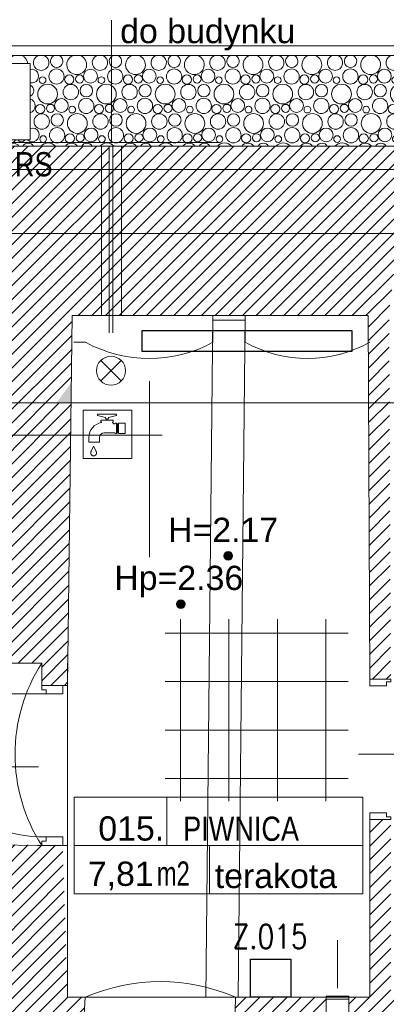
# Model space of a CAD drawing. Header units: millimetres. Extents: x -573548 to 674770, y -184010 to -47794.
# Tile 76 of 181: x 87466 to 89735, y -98193 to -92095. Entities that reach past the tile are written whole.
import ezdxf
from ezdxf.enums import TextEntityAlignment as Align

# ---------------------------------------------------------------- set-up
doc = ezdxf.new("R2010")
doc.units = ezdxf.units.MM
for name, color, linetype, lineweight in [('_PG_URZADZENIA ELEKTR', 150, 'Continuous', 35), ('A.02 RZUT PIWNICY_is$0$A-DRZWI_Nr_pióra__9', 8, 'Continuous', 9), ('A.02 RZUT PIWNICY_is$0$A-OPISY-2_Nr_pióra__2', 8, 'Continuous', 9), ('A.02 RZUT PIWNICY_is$0$A-OPISY-3_Nr_pióra__6', 8, 'Continuous', 9), ('A.02 RZUT PIWNICY_is$0$A-WYSOKOSCI_Nr_pióra__7', 8, 'Continuous', 9), ('A.02 RZUT PIWNICY_is$0$DIM MALY_Nr_pióra__8', 8, 'Continuous', 9), ('A.02 RZUT PIWNICY_is$0$DRZWI_Nr_pióra__41', 8, 'Continuous', 9), ('A.02 RZUT PIWNICY_is$0$HATCH_Nr_pióra__18', 8, 'Continuous', 9), ('A.02 RZUT PIWNICY_is$0$linia nadproza_Nr_pióra__1', 8, 'Continuous', 9), ('A.02 RZUT PIWNICY_is$0$OBRYS PARTERU#1_Nr_pióra__1', 8, 'Continuous', 9), ('A.02 RZUT PIWNICY_is$0$opaska_Nr_pióra__1', 8, 'Continuous', 9), ('A.02 RZUT PIWNICY_is$0$opisy inne_Nr_pióra__1', 8, 'Continuous', 9), ('A.02 RZUT PIWNICY_is$0$opisy inne_Nr_pióra__10', 8, 'Continuous', 9), ('A.02 RZUT PIWNICY_is$0$podciagi_Nr_pióra__1', 8, 'Continuous', 9), ('A.02 RZUT PIWNICY_is$0$POSADZKI_Nr_pióra__18', 8, 'Continuous', 9), ('A.02 RZUT PIWNICY_is$0$strop_cieniej_Nr_pióra__1', 8, 'Continuous', 9), ('A.02 RZUT PIWNICY_is$0$strop_Nr_pióra__1', 8, 'Continuous', 9), ('A.02 RZUT PIWNICY_is$0$Structural - Bearing_Nr_pióra__1', 8, 'Continuous', 9), ('A.02 RZUT PIWNICY_is$0$Structural - Bearing_Nr_pióra__21', 8, 'Continuous', 9), ('A.02 RZUT PIWNICY_is$0$Structural - Grid', 8, 'Continuous', 9), ('A.02 RZUT PIWNICY_is$0$Structural - Grid_Nr_pióra__17', 8, 'Continuous', 9), ('BMS_URZĄDZENIA', 30, 'Continuous', 30)]:
    doc.layers.add(name, color=color, linetype=linetype, lineweight=lineweight)
doc.styles.add('A.02 RZUT PIWNICY_is$0$STYL_AUTOMATYCZNY_1', font='arial.ttf')
doc.styles.add('A.02 RZUT PIWNICY_is$0$STYL_AUTOMATYCZNY_4', font='arial.ttf', dxfattribs={"width": 0.8})
doc.styles.add('A.02 RZUT PIWNICY_is$0$STYL_AUTOMATYCZNY_5', font='arial.ttf', dxfattribs={"width": 0.7})
doc.styles.add('SIMPLEX-10', font='simplex.shx', dxfattribs={"width": 0.8, "height": 10})
pattern_1 = [(45, (0, 0), (-42.426407, 42.426407), [])]

# ---------------------------------------------------------------- blocks, each defined once
blk = doc.blocks.new('*X88')
at = {"layer": 'A.02 RZUT PIWNICY_is$0$HATCH_Nr_pióra__18'}
for centre, radius in [((87019.5, -92444.8), 42.6), ((88264.1, -92446.9), 47.3), ((88474.3, -92444.8), 42.6), ((88627.8, -92446.9), 47.3), ((88838, -92444.8), 42.6), ((88991.5, -92446.9), 47.3), ((89201.7, -92444.8), 42.6), ((89355.2, -92446.9), 47.3), ((89565.4, -92444.8), 42.6), ((89718.9, -92446.9), 47.3), ((89929.1, -92444.8), 42.6), ((90082.6, -92446.9), 47.3), ((90292.8, -92444.8), 42.6), ((90446.3, -92446.9), 47.3), ((90656.5, -92444.8), 42.6), ((86952.1, -92462.5), 25.1), ((86994, -92534.6), 38.4), ((87086.8, -92470.2), 20.7), ((88209.2, -92555.8), 61.2), ((88178, -92470.2), 20.7), ((88352.8, -92543.4), 47.7), ((88343.1, -92466), 28.6), ((88406.9, -92462.5), 25.1), ((88448.8, -92534.6), 38.4), ((88572.9, -92555.8), 61.2), ((88541.7, -92470.2), 20.7), ((88716.5, -92543.4), 47.7), ((88706.8, -92466), 28.6), ((88770.6, -92462.5), 25.1), ((88812.5, -92534.6), 38.4), ((88936.6, -92555.8), 61.2), ((88905.4, -92470.2), 20.7), ((89080.2, -92543.4), 47.7), ((89070.5, -92466), 28.6), ((89134.3, -92462.5), 25.1), ((89176.2, -92534.6), 38.4), ((89300.3, -92555.8), 61.2), ((89269.1, -92470.2), 20.7), ((89443.9, -92543.4), 47.7), ((89434.2, -92466), 28.6), ((89498, -92462.5), 25.1), ((89539.9, -92534.6), 38.4), ((89664, -92555.8), 61.2), ((89632.8, -92470.2), 20.7), ((89807.6, -92543.4), 47.7), ((89797.9, -92466), 28.6), ((89861.7, -92462.5), 25.1), ((89903.6, -92534.6), 38.4), ((90027.7, -92555.8), 61.2), ((89996.5, -92470.2), 20.7), ((90171.3, -92543.4), 47.7), ((90161.6, -92466), 28.6), ((90225.5, -92462.5), 25.1), ((90267.3, -92534.6), 38.4), ((90391.4, -92555.8), 61.2), ((90360.2, -92470.2), 20.7), ((90535, -92543.4), 47.7), ((90525.3, -92466), 28.6), ((90589.2, -92462.5), 25.1), ((90631, -92534.6), 38.4), ((90723.9, -92470.2), 20.7), ((86992.9, -92628.9), 47.3), ((88294.3, -92626.8), 42.6), ((88447.8, -92628.9), 47.3), ((88658, -92626.8), 42.6), ((88811.5, -92628.9), 47.3), ((89021.7, -92626.8), 42.6), ((89175.2, -92628.9), 47.3), ((89385.4, -92626.8), 42.6), ((89538.9, -92628.9), 47.3), ((89749.1, -92626.8), 42.6), ((89902.6, -92628.9), 47.3), ((90112.8, -92626.8), 42.6), ((90266.3, -92628.9), 47.3), ((90476.5, -92626.8), 42.6), ((90630, -92628.9), 47.3), ((86938.1, -92737.8), 61.2), ((86906.8, -92652.2), 20.7), ((87081.6, -92725.4), 47.7), ((87072, -92648), 28.6), ((87177.7, -92716.6), 38.4), ((87301.8, -92737.8), 61.2), ((87445.3, -92725.4), 47.7), ((87541.4, -92716.6), 38.4), ((88172.8, -92725.4), 47.7), ((88163.1, -92648), 28.6), ((88226.9, -92644.5), 25.1), ((88268.8, -92716.6), 38.4), ((88392.9, -92737.8), 61.2), ((88361.7, -92652.2), 20.7), ((88536.5, -92725.4), 47.7), ((88526.8, -92648), 28.6), ((88590.6, -92644.5), 25.1), ((88632.5, -92716.6), 38.4), ((88756.6, -92737.8), 61.2), ((88725.4, -92652.2), 20.7), ((88900.2, -92725.4), 47.7), ((88890.5, -92648), 28.6), ((88954.3, -92644.5), 25.1), ((88996.2, -92716.6), 38.4), ((89120.3, -92737.8), 61.2), ((89089.1, -92652.2), 20.7), ((89263.9, -92725.4), 47.7), ((89254.2, -92648), 28.6), ((89318, -92644.5), 25.1), ((89359.9, -92716.6), 38.4), ((89484, -92737.8), 61.2), ((89452.8, -92652.2), 20.7), ((89627.6, -92725.4), 47.7), ((89617.9, -92648), 28.6), ((89681.7, -92644.5), 25.1), ((89723.6, -92716.6), 38.4), ((89847.7, -92737.8), 61.2), ((89816.5, -92652.2), 20.7), ((89991.3, -92725.4), 47.7), ((89981.6, -92648), 28.6), ((90045.5, -92644.5), 25.1), ((90087.3, -92716.6), 38.4), ((90211.4, -92737.8), 61.2), ((90180.2, -92652.2), 20.7), ((90355, -92725.4), 47.7), ((90345.3, -92648), 28.6), ((90409.2, -92644.5), 25.1), ((90451, -92716.6), 38.4), ((90575.1, -92737.8), 61.2), ((90543.9, -92652.2), 20.7), ((90718.7, -92725.4), 47.7), ((90709, -92648), 28.6), ((87023.2, -92808.8), 42.6), ((87176.6, -92810.9), 47.3), ((87386.9, -92808.8), 42.6), ((88267.8, -92810.9), 47.3), ((88478, -92808.8), 42.6), ((88631.5, -92810.9), 47.3), ((88841.7, -92808.8), 42.6), ((88995.2, -92810.9), 47.3), ((89205.4, -92808.8), 42.6), ((89358.9, -92810.9), 47.3), ((89569.1, -92808.8), 42.6), ((89722.6, -92810.9), 47.3), ((89932.8, -92808.8), 42.6), ((90086.3, -92810.9), 47.3), ((90296.5, -92808.8), 42.6), ((86955.8, -92826.5), 25.1), ((86997.7, -92898.6), 38.4), ((87121.8, -92919.8), 61.2), ((87090.5, -92834.2), 20.7), ((87265.3, -92907.4), 47.7), ((87255.7, -92830), 28.6), ((87319.5, -92826.5), 25.1), ((87361.4, -92898.6), 38.4), ((88181.7, -92834.2), 20.7), ((88346.8, -92830), 28.6), ((88410.6, -92826.5), 25.1), ((88545.4, -92834.2), 20.7), ((88710.5, -92830), 28.6), ((88774.3, -92826.5), 25.1), ((88909.1, -92834.2), 20.7), ((89074.2, -92830), 28.6), ((89138, -92826.5), 25.1), ((89272.8, -92834.2), 20.7), ((89437.9, -92830), 28.6), ((89501.7, -92826.5), 25.1), ((89636.5, -92834.2), 20.7), ((89801.6, -92830), 28.6), ((89865.5, -92826.5), 25.1), ((90000.2, -92834.2), 20.7), ((90165.3, -92830), 28.6), ((90229.2, -92826.5), 25.1), ((86348.3, -93012), 28.6), ((86412.1, -93008.5), 25.1), ((86712, -93012), 28.6), ((86775.8, -93008.5), 25.1), ((86214.4, -93101.8), 61.2), ((86183.1, -93016.2), 20.7), ((86357.9, -93089.4), 47.7), ((86454, -93080.6), 38.4), ((86578.1, -93101.8), 61.2), ((86546.8, -93016.2), 20.7), ((86721.6, -93089.4), 47.7), ((86817.7, -93080.6), 38.4), ((86232.1, -93190.5), 25.1), ((86299.5, -93172.7), 42.6), ((86452.9, -93174.9), 47.3), ((86532, -93194), 28.6), ((86595.8, -93190.5), 25.1), ((86663.2, -93172.7), 42.6), ((86816.6, -93174.9), 47.3), ((86274, -93262.5), 38.4), ((86398.1, -93283.8), 61.2), ((86366.8, -93198.2), 20.7), ((86541.6, -93271.4), 47.7), ((86637.7, -93262.5), 38.4), ((86761.8, -93283.8), 61.2), ((86730.5, -93198.2), 20.7), ((86272.9, -93356.9), 47.3), ((86352, -93376), 28.6), ((86415.8, -93372.5), 25.1), ((86483.2, -93354.7), 42.6), ((86636.6, -93356.9), 47.3), ((86715.7, -93376), 28.6), ((86779.5, -93372.5), 25.1), ((86846.9, -93354.7), 42.6), ((86186.8, -93380.2), 20.7), ((86550.5, -93380.2), 20.7)]:
    blk.add_circle(centre, radius, dxfattribs=at)
for centre, radius, start, end in [((86934.4, -92373.8), 61.2, 190.13416, 66.27972), ((86934.4, -92373.8), 61.2, 113.72028, 169.86584), ((87077.9, -92361.4), 47.7, 113.99283, 66.00717), ((87174, -92352.6), 38.4, 114.98604, 65.01396), ((87298.1, -92373.8), 61.2, 113.72028, 66.27972), ((87441.6, -92361.4), 47.7, 113.99283, 66.00717), ((87537.7, -92352.6), 38.4, 114.98604, 65.01396), ((87661.8, -92373.8), 61.2, 113.72028, 239.56812), ((87661.8, -92373.8), 61.2, 6.17761, 66.27972), ((87805.3, -92361.4), 47.7, 113.99283, 187.06829), ((87805.3, -92361.4), 47.7, 352.93171, 66.00717), ((87901.4, -92352.6), 38.4, 114.98604, 202.51717), ((87901.4, -92352.6), 38.4, 337.48283, 65.01396), ((88025.5, -92373.8), 61.2, 113.72028, 173.82239), ((88025.5, -92373.8), 61.2, 6.17761, 66.27972), ((88169, -92361.4), 47.7, 113.99283, 66.00717), ((88265.1, -92352.6), 38.4, 114.98604, 65.01396), ((88389.2, -92373.8), 61.2, 113.72028, 66.27972), ((88532.8, -92361.4), 47.7, 113.99283, 66.00717), ((88628.8, -92352.6), 38.4, 114.98604, 65.01396), ((88752.9, -92373.8), 61.2, 113.72028, 66.27972), ((88896.5, -92361.4), 47.7, 113.99283, 66.00717), ((88992.5, -92352.6), 38.4, 114.98604, 65.01396), ((89116.6, -92373.8), 61.2, 113.72028, 66.27972), ((89260.2, -92361.4), 47.7, 113.99283, 66.00717), ((89356.2, -92352.6), 38.4, 114.98604, 65.01396), ((89480.3, -92373.8), 61.2, 113.72028, 66.27972), ((89623.9, -92361.4), 47.7, 113.99283, 66.00717), ((89719.9, -92352.6), 38.4, 114.98604, 65.01396), ((89844, -92373.8), 61.2, 113.72028, 66.27972), ((89987.6, -92361.4), 47.7, 113.99283, 66.00717), ((90083.6, -92352.6), 38.4, 114.98604, 65.01396), ((90207.7, -92373.8), 61.2, 113.72028, 66.27972), ((90351.3, -92361.4), 47.7, 113.99283, 66.00717), ((90447.3, -92352.6), 38.4, 114.98604, 65.01396), ((90571.4, -92373.8), 61.2, 113.72028, 66.27972), ((90715, -92361.4), 47.7, 113.99283, 66.00717), ((90811, -92352.6), 38.4, 114.98604, 299.53573), ((87172.9, -92446.9), 47.3, 346.64665, 239.53879), ((87383.2, -92444.8), 42.6, 342.07807, 197.92193), ((87536.6, -92446.9), 47.3, 346.64665, 193.35335), ((88110.6, -92444.8), 42.6, 258.16833, 101.83167), ((90810, -92446.9), 47.3, 292.42908, 247.57092), ((86888.3, -92466), 28.6, 240.30952, 119.69048), ((86897.9, -92543.4), 47.7, 240.04223, 119.95777), ((87118.1, -92555.8), 61.2, 59.69442, 300.30558), ((87252, -92466), 28.6, 16.63009, 163.36991), ((87315.8, -92462.5), 25.1, 10.65456, 169.34544), ((87450.5, -92470.2), 20.7, 36.59804, 143.40196), ((87615.7, -92466), 28.6, 58.13503, 163.36991), ((87615.7, -92466), 28.6, 230.58947, 301.86497), ((87625.3, -92543.4), 47.7, 83.46418, 125.66137), ((90755.1, -92555.8), 61.2, 68.66403, 291.33597), ((90889, -92466), 28.6, 126.25721, 239.45858), ((90889, -92466), 28.6, 300.54142, 349.00431), ((90952.9, -92462.5), 25.1, 231.70427, 286.44632), ((90994.7, -92534.6), 38.4, 78.3625, 166.70569), ((88085.1, -92534.6), 38.4, 295.9427, 64.0573), ((90994.7, -92534.6), 38.4, 193.29431, 281.6375), ((86839.5, -92626.8), 42.6, 324.49377, 35.50623), ((87566.9, -92626.8), 42.6, 195.11801, 43.92161), ((87625.3, -92543.4), 47.7, 234.33863, 276.53582), ((88084.1, -92628.9), 47.3, 292.09972, 67.90028), ((90993.7, -92628.9), 47.3, 79.33393, 140.12755), ((87135.8, -92644.5), 25.1, 58.34473, 15.3373), ((87203.2, -92626.8), 42.6, 195.11801, 344.88199), ((87270.5, -92652.2), 20.7, 136.15235, 43.84765), ((87356.6, -92628.9), 47.3, 190.88046, 349.11954), ((87435.7, -92648), 28.6, 159.14419, 20.85581), ((87499.5, -92644.5), 25.1, 164.6627, 15.3373), ((87634.2, -92652.2), 20.7, 99.69347, 260.30653), ((90772.9, -92644.5), 25.1, 79.56439, 280.43561), ((90993.7, -92628.9), 47.3, 219.87245, 280.66607), ((87665.5, -92737.8), 61.2, 124.54706, 235.45294), ((90814.7, -92716.6), 38.4, 166.70569, 193.29431), ((90938.8, -92737.8), 61.2, 314.11261, 72.34609), ((87540.4, -92810.9), 47.3, 319.22197, 220.77803), ((88114.3, -92808.8), 42.6, 224.06304, 106.98789), ((90450, -92810.9), 47.3, 339.22047, 200.77953), ((90660.2, -92808.8), 42.6, 2.49227, 197.95945), ((90813.7, -92810.9), 47.3, 140.12755, 162.71809), ((90813.7, -92810.9), 47.3, 27.84471, 34.97637), ((90938.8, -92737.8), 61.2, 228.6725, 230.04669), ((91024, -92808.8), 42.6, 120.30975, 140.46662), ((86892, -92830), 28.6, 231.31753, 128.68247), ((86901.6, -92907.4), 47.7, 234.7546, 125.2454), ((87454.2, -92834.2), 20.7, 338.29856, 201.70144), ((87619.4, -92830), 28.6, 66.53244, 204.35791), ((87619.4, -92830), 28.6, 337.20274, 343.08754), ((87683.2, -92826.5), 25.1, 208.23637, 210.49114), ((87992.8, -92907.4), 47.7, 38.3084, 125.38958), ((87983.1, -92830), 28.6, 251.05905, 343.08754), ((88046.9, -92826.5), 25.1, 208.23637, 331.76363), ((88088.8, -92898.6), 38.4, 32.75905, 147.24095), ((88212.9, -92919.8), 61.2, 43.36347, 136.63653), ((88356.5, -92907.4), 47.7, 38.3084, 141.6916), ((88452.5, -92898.6), 38.4, 32.75905, 147.24095), ((88576.6, -92919.8), 61.2, 43.36347, 136.63653), ((88720.2, -92907.4), 47.7, 38.3084, 141.6916), ((88816.2, -92898.6), 38.4, 32.75905, 147.24095), ((88940.3, -92919.8), 61.2, 43.36347, 136.63653), ((89083.9, -92907.4), 47.7, 38.3084, 141.6916), ((89179.9, -92898.6), 38.4, 32.75905, 147.24095), ((89304, -92919.8), 61.2, 43.36347, 136.63653), ((89447.6, -92907.4), 47.7, 38.3084, 141.6916), ((89543.6, -92898.6), 38.4, 32.75905, 147.24095), ((89667.7, -92919.8), 61.2, 43.36347, 136.63653), ((89811.3, -92907.4), 47.7, 38.3084, 141.6916), ((89907.3, -92898.6), 38.4, 32.75905, 147.24095), ((90031.4, -92919.8), 61.2, 43.36347, 136.63653), ((90175, -92907.4), 47.7, 38.3084, 141.6916), ((90271, -92898.6), 38.4, 32.75905, 147.24095), ((90363.9, -92834.2), 20.7, 18.23374, 271.29284), ((90529, -92830), 28.6, 4.66302, 175.33698), ((90592.9, -92826.5), 25.1, 9.68071, 182.79316), ((90395.1, -92919.8), 61.2, 120.17135, 136.63653), ((86115.8, -92990.8), 42.6, 291.43213, 32.63816), ((86269.2, -92992.9), 47.3, 147.93267, 32.06733), ((86394.4, -92919.8), 61.2, 231.59665, 308.40335), ((86479.5, -92990.8), 42.6, 147.36184, 32.63816), ((86632.9, -92992.9), 47.3, 147.93267, 32.06733), ((86758.1, -92919.8), 61.2, 231.59665, 308.40335), ((86843.2, -92990.8), 42.6, 147.36184, 43.3712), ((86996.6, -92992.9), 47.3, 342.36909, 197.63091), ((87075.7, -93012), 28.6, 9.62288, 170.37712), ((87139.5, -93008.5), 25.1, 2.81856, 177.18144), ((87206.9, -92990.8), 42.6, 337.18909, 202.81091), ((87360.4, -92992.9), 47.3, 300.89614, 197.63091), ((86910.5, -93016.2), 20.7, 25.57042, 278.3774), ((87274.2, -93016.2), 20.7, 25.57042, 154.42958), ((87439.4, -93012), 28.6, 129.28939, 230.71061), ((86090.2, -93080.6), 38.4, 217.54111, 32.9716), ((86941.8, -93101.8), 61.2, 117.45146, 242.54854), ((87449, -93089.4), 47.7, 125.59231, 234.40769), ((85935.8, -93172.7), 42.6, 298.45305, 61.54695), ((85994.2, -93089.4), 47.7, 244.03936, 324.65671), ((86089.2, -93174.9), 47.3, 294.00909, 245.99091), ((86168.3, -93194), 28.6, 237.95073, 237.4872), ((86895.7, -93194), 28.6, 51.29008, 308.70992), ((87390.6, -93172.7), 42.6, 43.8308, 98.02233), ((86003.1, -93198.2), 20.7, 285.10005, 254.89995), ((86177.9, -93271.4), 47.7, 238.6318, 121.3682), ((86905.3, -93271.4), 47.7, 80.08263, 279.91737), ((87390.6, -93172.7), 42.6, 261.97767, 316.1692), ((87365.1, -93262.5), 38.4, 300.67139, 59.32861), ((85909.2, -93356.9), 47.3, 351.55791, 8.44209), ((86119.5, -93354.7), 42.6, 322.21478, 37.78522), ((87364.1, -93356.9), 47.3, 335.09031, 64.20751), ((85997.9, -93453.4), 47.7, 98.08264, 151.42782), ((85988.3, -93376), 28.6, 122.04927, 237.95073), ((85997.9, -93453.4), 47.7, 342.38259, 81.91736), ((86094, -93444.5), 38.4, 322.67368, 217.32632), ((86218.1, -93465.8), 61.2, 358.14526, 181.85474), ((86361.6, -93453.4), 47.7, 342.38259, 197.61741), ((86457.7, -93444.5), 38.4, 322.67368, 217.32632), ((86581.8, -93465.8), 61.2, 344.84684, 181.85474), ((86725.3, -93453.4), 47.7, 323.37756, 216.62244), ((86821.4, -93444.5), 38.4, 283.62026, 256.37974), ((86914.2, -93380.2), 20.7, 91.9269, 268.0731), ((87443.1, -93376), 28.6, 139.72293, 220.27707), ((86945.5, -93465.8), 61.2, 121.43738, 195.15316), ((86945.5, -93465.8), 61.2, 344.84684, 345.84908)]:
    blk.add_arc(centre, radius, start, end, dxfattribs=at)
blk = doc.blocks.new('A.02 RZUT PIWNICY_is$0$Wypełnienie_5_1')
at = {"layer": 'A.02 RZUT PIWNICY_is$0$HATCH_Nr_pióra__18'}
blk.add_blockref('*X88', (0, 0), dxfattribs=at)
blk = doc.blocks.new('A.02 RZUT PIWNICY_is$0$Standardowy znacznik osi_3')
at = {"layer": 'A.02 RZUT PIWNICY_is$0$Structural - Grid_Nr_pióra__17'}
blk.add_line((2962.2, 0), (40906.6, 0), dxfattribs=at)
at = {"layer": 'A.02 RZUT PIWNICY_is$0$Structural - Grid_Nr_pióra__17', "style": 'A.02 RZUT PIWNICY_is$0$STYL_AUTOMATYCZNY_1'}
for tag, p in [('AC_MarkerText_1_0', (-250, -335)), ('AC_MarkerText_1_1', (44118.7, -335))]:
    blk.add_attdef(tag, text='', height=350, rotation=180, dxfattribs=at).set_placement(p, align=Align.TOP_CENTER)
blk = doc.blocks.new('A.02 RZUT PIWNICY_is')
at = {"layer": 'A.02 RZUT PIWNICY_is$0$A-WYSOKOSCI_Nr_pióra__7'}
for points in [[(89353.9, -95415.1, 1), (89300.5, -95415.1, 1)], [(89060, -95714.9, 1), (89006.6, -95714.9, 1)]]:
    blk.add_hatch(color=256, dxfattribs=at).paths.add_polyline_path(points)
at = {"layer": 'A.02 RZUT PIWNICY_is$0$HATCH_Nr_pióra__18'}
h = blk.add_hatch(dxfattribs=at)
h.set_pattern_fill('Common_Brick_0001', color=256, style=0, pattern_type=2)
h.set_pattern_definition(pattern_1)
h.paths.add_polyline_path([(87457.3, -93517.8), (86506, -93517.8), (86506, -93622.2), (86506, -93817.8), (86602, -94147.8), (86526.3, -94147.8), (86526.3, -94267.8), (87454.1, -94277.8), (87455, -94467.8), (87455.9, -94667.8), (87462.3, -96078.3), (88172.4, -96080.3), (88172.4, -96218.2), (88332.4, -96218.2), (88351.4, -94667.8), (88353.8, -94467.8), (88253.7, -94467.8), (88355.4, -94342.1), (88360.5, -93927.8), (90192.4, -93927.8), (90193.1, -94097.5), (90194.8, -94467.8), (90202.4, -96178.1), (90332.4, -96178.1), (90324.8, -94467.8), (90322.4, -93907.8), (90407.3, -93207.8), (90407.3, -93022.2), (90407.3, -92877.8), (88665.7, -92877.8), (88613.1, -92877.8), (88613.1, -93022.2), (88590.5, -93022.2), (88590.5, -92877.8), (88542.3, -92877.8), (87958, -92877.8), (87457.3, -92877.8)])
blk.add_hatch(color=256, dxfattribs=at).paths.add_polyline_path([(88355.4, -94342.1), (88264.7, -94467.8), (88353.8, -94467.8)])
h = blk.add_hatch(dxfattribs=at)
h.set_pattern_fill('Common_Brick_0001', color=256, style=0, pattern_type=2)
h.set_pattern_definition(pattern_1)
h.paths.add_polyline_path([(80206.7, -101287.8), (82317.3, -101287.8), (82317.3, -102137.8), (82734.7, -102137.9), (83067.7, -102085.5), (83067.7, -102058.3), (83067.7, -101303.1), (84554.4, -101302.8), (84547.7, -100943.1), (85547.7, -100943.1), (85547.7, -101303.1), (86317, -101302.8, 0.000082), (86317.7, -101303), (86327.3, -100636.4), (86327.3, -100533.1), (82257.3, -100533.1), (80967.3, -100533.1), (80967.3, -99531.1), (85307.3, -99531.1), (85307.3, -99671.1), (85757.3, -99671.1), (85757.1, -98975.4), (85497.3, -98975.4), (85497.3, -99095.4), (85437.3, -99095.4), (85437.3, -99215.4), (85247.3, -99215.4), (85247.3, -99406.1), (84077.3, -99419), (84077.3, -99259), (82357.3, -99266.1), (82357.3, -98196.1), (85407.3, -98196.1), (85408.8, -98267.6), (85757.1, -98266.4), (85757.3, -98151.2), (87457.3, -98131.1), (87457.3, -98756.1), (88297.3, -98756.1), (88297.3, -98658.1), (88407.4, -98658.1), (88442.4, -98148.1), (88332.4, -98148.1), (88302.4, -97208.1), (87462.3, -97197.8), (87462.3, -97377.8), (81532.9, -97377.8), (81532.9, -96587.8), (81182.9, -96537.7), (80732.9, -96537.8), (80732.9, -96574.1), (80732.9, -97397.8), (80206.7, -97397.8)])
h = blk.add_hatch(dxfattribs=at)
h.set_pattern_fill('Common_Brick_0001', color=256, style=0, pattern_type=2)
h.set_pattern_definition(pattern_1)
h.paths.add_polyline_path([(90073.4, -98148.1), (90073.4, -98428.1), (89933.4, -98428.1), (89933.4, -98161.4), (89933.4, -98148.1), (89372.3, -98148.1), (89357.3, -98658.1), (89457.3, -98658.1), (89457.3, -98766.1), (90367.3, -98766.1), (90367.3, -98668.1), (94952.3, -98668.1), (94952.3, -98158.1), (90332.4, -98158.1), (90332.4, -97048.1), (90202.4, -97048.1), (90202.4, -98148.1)])
at = {"layer": 'A.02 RZUT PIWNICY_is$0$A-DRZWI_Nr_pióra__9'}
for p, q in [((90132.8, -96644.3), (90681.2, -96644.3)), ((87498.1, -96721.1), (88153.2, -96721.1))]:
    blk.add_line(p, q, dxfattribs=at)
blk.add_lwpolyline([(88199.4, -96270.5), (87327.9, -96270.5, 0.427856), (88199.4, -97155.8)], format="xyb", dxfattribs=at)
at = {"layer": 'A.02 RZUT PIWNICY_is$0$A-OPISY-3_Nr_pióra__6'}
for p, q in [((88946.6, -96909.3), (88946.6, -97209.3)), ((88374.4, -97209.3), (90159.5, -97209.3)), ((89210.3, -97209.3), (89210.3, -97509.3))]:
    blk.add_line(p, q, dxfattribs=at)
blk.add_lwpolyline([(88374.4, -97509.3), (88374.4, -96909.3), (90159.5, -96909.3), (90159.5, -97509.3)], close=True, dxfattribs=at)
at = {"layer": 'A.02 RZUT PIWNICY_is$0$A-WYSOKOSCI_Nr_pióra__7'}
for centre in [(89327.2, -95415.1), (89033.3, -95714.9)]:
    blk.add_circle(centre, 26.7, dxfattribs=at)
at = {"layer": 'A.02 RZUT PIWNICY_is$0$DIM MALY_Nr_pióra__8'}
for p, q in [((88840.6, -94333.4), (88840.6, -95422.6)), ((87200.2, -94467.8), (90695.9, -94467.8)), ((87311.8, -94667.8), (88918.9, -94667.8))]:
    blk.add_line(p, q, dxfattribs=at)
at = {"layer": 'A.02 RZUT PIWNICY_is$0$DRZWI_Nr_pióra__41'}
for points in [[(90332.4, -96178.1), (90332.3, -96194.7), (90305.3, -96194.7), (90305.3, -96220.4), (90202.3, -96220.4), (90202.3, -96178.1)], [(88172.4, -96218.2), (88172.4, -96244.8), (88199.4, -96244.8), (88199.4, -96270.5), (88302.4, -96270.5), (88302.4, -96218.2)], [(90332.4, -97048.1), (90332.3, -97031.5), (90305.3, -97031.5), (90305.3, -97005.8), (90202.3, -97005.8), (90202.3, -97048.1)], [(88172.4, -97208.1), (88172.4, -97181.5), (88199.4, -97181.5), (88199.4, -97155.8), (88302.4, -97155.8), (88302.4, -97208.1)]]:
    blk.add_lwpolyline(points, dxfattribs=at)
at = {"layer": 'A.02 RZUT PIWNICY_is$0$linia nadproza_Nr_pióra__1'}
blk.add_line((88332.4, -96080.3), (88332.4, -97208.1), dxfattribs=at)
at = {"layer": 'A.02 RZUT PIWNICY_is$0$OBRYS PARTERU#1_Nr_pióra__1'}
blk.add_lwpolyline([(87547.3, -93022.2), (87547.3, -93622.2), (80856, -93622.2), (80856, -97482.2), (80306.7, -97482.2), (80306.7, -101132.2), (82397.3, -101132.2), (82397.3, -105082.2), (87537.3, -105082.2), (87537.3, -105471.8), (106939.7, -105472.5), (118516.4, -105372.5), (118516.4, -93022.2)], close=True, dxfattribs=at)
at = {"layer": 'A.02 RZUT PIWNICY_is$0$opaska_Nr_pióra__1'}
for points in [[(90815.6, -92257.8), (86814.1, -92257.8), (86814.1, -92907.8), (86147, -92907.8)], [(90811.2, -92317.8), (86874.1, -92317.8), (86874.1, -92967.8), (86148.3, -92967.8)]]:
    blk.add_lwpolyline(points, dxfattribs=at)
blk.add_lwpolyline([(88101.9, -92367.3), (87630.8, -92367.3), (87630.8, -92838.3), (88101.9, -92838.3)], close=True, dxfattribs=at)
at = {"layer": 'A.02 RZUT PIWNICY_is$0$opisy inne_Nr_pióra__1'}
for p, q in [((88542.3, -93927.8), (88542.3, -92877.8)), ((88665.7, -93927.8), (88665.7, -92877.8)), ((88537.9, -94332.2), (88664.8, -94205.4)), ((88537.9, -94205.4), (88664.8, -94332.2)), ((88429.6, -94812.3), (88429.6, -94512.3)), ((88429.6, -94512.3), (88729.6, -94512.3)), ((88517.6, -94538.8), (88635.8, -94538.8)), ((88517.6, -94546.1), (88517.6, -94538.8)), ((88517.6, -94546.1), (88567.6, -94559.5)), ((88567.6, -94564.2), (88567.6, -94559.5)), ((88567.6, -94564.2), (88572.1, -94564.2)), ((88572.1, -94573.3), (88572.1, -94564.2)), ((88581.2, -94573.3), (88581.2, -94564.2)), ((88581.2, -94564.2), (88585.8, -94564.2)), ((88585.8, -94559.5), (88635.8, -94546.1)), ((88585.8, -94564.2), (88585.8, -94559.5)), ((88635.8, -94546.1), (88635.8, -94538.8)), ((88729.6, -94812.3), (88729.6, -94512.3)), ((88538, -94585.1), (88538, -94576)), ((88538, -94576), (88615.3, -94576)), ((88538, -94585.1), (88538.3, -94585.1)), ((88572.1, -94573.3), (88581.2, -94573.3)), ((88615.1, -94585.1), (88615.3, -94585.1)), ((88615.3, -94585.1), (88615.3, -94576)), ((88618.6, -94598.8), (88622.1, -94598.8)), ((88626.7, -94594.3), (88635.8, -94594.3)), ((88635.8, -94657.8), (88635.8, -94594.3)), ((88638.5, -94598.8), (88644.9, -94598.8)), ((88638.5, -94653.2), (88638.5, -94598.8)), ((88644.9, -94653.2), (88644.9, -94598.8)), ((88647.6, -94594.3), (88688.5, -94594.3)), ((88647.6, -94657.8), (88647.6, -94594.3)), ((88688.5, -94657.8), (88688.5, -94594.3)), ((88464.5, -94711.6), (88464.5, -94682.8)), ((88529.8, -94711.6), (88529.8, -94683.2)), ((88559.8, -94653.2), (88622.1, -94653.2)), ((88626.7, -94657.8), (88635.8, -94657.8)), ((88638.5, -94653.2), (88644.9, -94653.2)), ((88647.6, -94657.8), (88688.5, -94657.8)), ((88464.5, -94711.6), (88529.8, -94711.6)), ((88477, -94771.3), (88494, -94735.7)), ((88511, -94771.3), (88494, -94735.7)), ((88429.6, -94812.3), (88729.6, -94812.3))]:
    blk.add_line(p, q, dxfattribs=at)
blk.add_lwpolyline([(88603.5, -92098.2), (88603.5, -92657.6), (88603.5, -92855.6)], dxfattribs=at)
blk.add_circle((88601.4, -94268.8), 89.7, dxfattribs=at)
for centre, radius, start, end in [((88559.8, -94683.2), 95.3, 100.42683, 180), ((88538.3, -94589.5), 4.33, 359.99708, 89.99999), ((88615.1, -94589.5), 4.33, 90, 180), ((88576.7, -94626), 50, 32.94452, 47.01408), ((88622.1, -94594.3), 4.55, 270, 0), ((88559.8, -94683.2), 30, 90, 180), ((88622.1, -94657.8), 4.55, 0, 90), ((88494, -94778.3), 18.4, 151.21197, 28.78803)]:
    blk.add_arc(centre, radius, start, end, dxfattribs=at)
at = {"layer": 'A.02 RZUT PIWNICY_is$0$opisy inne_Nr_pióra__10'}
blk.add_line((89277.3, -92855.6), (87435.1, -92855.6), dxfattribs=at)
for points in [[(88590.5, -92877.8), (88590.5, -94034.1)], [(88613.1, -92877.8), (88613.1, -94034.1)]]:
    blk.add_lwpolyline(points, dxfattribs=at)
at = {"layer": 'A.02 RZUT PIWNICY_is$0$podciagi_Nr_pióra__1'}
for centre, radius, start, end in [((89053.7, -96644.2), 1046.3, 147.38833, 212.61167), ((88907.3, -99226), 1173.9, 66.66746, 113.33254)]:
    blk.add_arc(centre, radius, start, end, dxfattribs=at)
at = {"layer": 'A.02 RZUT PIWNICY_is$0$POSADZKI_Nr_pióra__18'}
for p, q in [((89031.4, -95808.2), (89031.4, -96935.1)), ((89331.4, -95808.2), (89331.4, -96935.1)), ((89631.4, -95808.2), (89631.4, -96935.1)), ((89931.4, -95808.2), (89931.4, -96935.1)), ((88936.5, -95894.1), (90069.4, -95894.1)), ((88936.5, -96194.1), (90069.4, -96194.1)), ((88936.5, -96494.1), (90069.4, -96494.1)), ((88936.5, -96794.1), (90069.4, -96794.1))]:
    blk.add_line(p, q, dxfattribs=at)
at = {"layer": 'A.02 RZUT PIWNICY_is$0$strop_cieniej_Nr_pióra__1'}
for p, q in [((89187.3, -98148.1), (89232.4, -93927.8)), ((89387.3, -98148.1), (89432.4, -93927.8)), ((89372.3, -98148.1), (88442.4, -98148.1))]:
    blk.add_line(p, q, dxfattribs=at)
at = {"layer": 'A.02 RZUT PIWNICY_is$0$strop_Nr_pióra__1'}
blk.add_lwpolyline([(90202.4, -94092.4, -0.260874), (89432.4, -94092.4), (89432.3, -93955.5), (89232.3, -93955.5), (89232.3, -94092.9, -0.253556), (88442.9, -94092.4), (88371.6, -94092.4)], format="xyb", dxfattribs=at)
at = {"layer": 'A.02 RZUT PIWNICY_is$0$Structural - Bearing_Nr_pióra__1'}
blk.add_lwpolyline([(90003.4, -98093.4), (90003.4, -97942.7), (90003.4, -97795)], dxfattribs=at)
blk.add_lwpolyline([(89933.4, -98141.4), (89933.4, -98161.4), (90073.4, -98161.4), (90073.4, -98141.4)], close=True, dxfattribs=at)
at = {"layer": 'A.02 RZUT PIWNICY_is$0$Structural - Bearing_Nr_pióra__21'}
for p, q in [((90407.3, -92877.8), (87457.3, -92877.8)), ((88332.4, -96218.2), (88360.5, -93927.8)), ((90192.4, -93927.8), (88360.5, -93927.8)), ((90202.4, -96178.1), (90192.4, -93927.8)), ((87462.3, -96078.3), (88172.4, -96080.3)), ((88172.4, -96080.3), (88172.4, -96218.2)), ((90202.3, -96178.1), (90332.4, -96178.1)), ((88172.4, -96218.2), (88332.4, -96218.2)), ((88182.9, -96218.2), (88287.3, -96218.2)), ((90202.4, -98148.1), (90202.4, -97048.1)), ((90202.4, -97048.1), (90332.4, -97048.1)), ((87462.3, -97197.8), (88143.9, -97208.1)), ((88143.9, -97208.1), (88332.4, -97208.1)), ((88332.4, -97208.1), (88332.4, -98148.1)), ((88442.4, -98148.1), (88332.4, -98148.1)), ((88442.4, -98148.1), (88407.4, -98658.1)), ((89372.3, -98148.1), (89357.3, -98658.1)), ((90202.4, -98148.1), (89372.3, -98148.1)), ((89933.4, -98148.1), (89933.4, -98428.1)), ((89933.4, -98428.1), (89933.4, -98148.1)), ((90073.4, -98428.1), (90073.4, -98148.1))]:
    blk.add_line(p, q, dxfattribs=at)
at = {"layer": 'A.02 RZUT PIWNICY_is$0$HATCH_Nr_pióra__18'}
blk.add_blockref('A.02 RZUT PIWNICY_is$0$Wypełnienie_5_1', (0, 0), dxfattribs=at)
at = {"layer": 'A.02 RZUT PIWNICY_is$0$Structural - Grid', "zscale": 1000, "rotation": 180}
blk.add_blockref('A.02 RZUT PIWNICY_is$0$Standardowy znacznik osi_3', (121686.6, -93420.2), dxfattribs=at)
at = {"layer": 'A.02 RZUT PIWNICY_is$0$A-OPISY-2_Nr_pióra__2', "char_height": 150}
for s, insert, attachment_point, style in [('\\A1;{\\pql;\\fArial|b0|i0|c238|p0;\\W1.000000;015.}', (88522.8, -97180.8), 7, 'A.02 RZUT PIWNICY_is$0$STYL_AUTOMATYCZNY_1'), ('\\A1;{\\pql;\\fArial|b0|i0|c238|p0;\\W0.800000;PIWNICA}', (89047.8, -97182.3), 7, 'A.02 RZUT PIWNICY_is$0$STYL_AUTOMATYCZNY_4'), ('\\A1;{\\pql;\\fArial|b0|i0|c238|p0;\\W0.700000;m2}', (88885.1, -97307.9), 1, 'A.02 RZUT PIWNICY_is$0$STYL_AUTOMATYCZNY_5'), ('\\A1;{\\pql;\\fArial|b0|i0|c238|p0;\\W1.000000;terakota}', (89243.6, -97474.7), 7, 'A.02 RZUT PIWNICY_is$0$STYL_AUTOMATYCZNY_1'), ('\\A1;{\\pql;\\fArial|b0|i0|c238|p0;\\W1.000000;7,81}', (88457.8, -97487), 7, 'A.02 RZUT PIWNICY_is$0$STYL_AUTOMATYCZNY_1')]:
    blk.add_mtext(s, dxfattribs=dict(at, insert=insert, attachment_point=attachment_point, style=style))
at = {"layer": 'A.02 RZUT PIWNICY_is$0$A-WYSOKOSCI_Nr_pióra__7', "char_height": 150, "attachment_point": 5, "style": 'A.02 RZUT PIWNICY_is$0$STYL_AUTOMATYCZNY_1'}
for s, insert in [('\\A1;{\\pqc;\\fArial|b0|i0|c238|p0;\\W1.000000;H=2.17}', (89295.3, -95254.5)), ('\\A1;{\\pqc;\\fArial|b0|i0|c238|p0;\\W1.000000;Hp=2.36}', (89020.6, -95574.4))]:
    blk.add_mtext(s, dxfattribs=dict(at, insert=insert))
at = {"layer": 'A.02 RZUT PIWNICY_is$0$opisy inne_Nr_pióra__1', "insert": (89199.7, -92053.7), "char_height": 150, "attachment_point": 5, "line_spacing_factor": 1.075643, "style": 'A.02 RZUT PIWNICY_is$0$STYL_AUTOMATYCZNY_1'}
blk.add_mtext('\\A1;{\\pqc;\\fArial|b0|i0|c238|p0;\\W1.000000;wodociągowych\\P\\pqc;\\fArial|b0|i0|c238|p0;\\W1.000000;do budynku}', dxfattribs=at)
at = {"layer": 'A.02 RZUT PIWNICY_is$0$opisy inne_Nr_pióra__1', "insert": (88123.1, -92991.4), "char_height": 150, "attachment_point": 5, "style": 'A.02 RZUT PIWNICY_is$0$STYL_AUTOMATYCZNY_4'}
blk.add_mtext('\\A1;{\\pqc;\\fArial|b0|i0|c238|p0;\\W0.800000;RS}', dxfattribs=at)

msp = doc.modelspace()

# ---------------------------------------------------------------- linework, layer by layer
at = {"layer": '_PG_URZADZENIA ELEKTR', "lineweight": 25}
msp.add_lwpolyline([(88224.082, -94019.892), (89521.292, -94019.892), (89521.292, -94149.892), (88224.082, -94149.892)], close=True, dxfattribs=at)
at = {"layer": 'BMS_URZĄDZENIA'}
msp.add_lwpolyline([(88893.417, -97913.169), (89144.681, -97913.169), (89144.681, -98148.084), (88893.417, -98148.084)], close=True, dxfattribs=at)

# ---------------------------------------------------------------- block references
at = {"ltscale": 10}
msp.add_blockref('A.02 RZUT PIWNICY_is', (-570.227, 0), dxfattribs=at)

# ---------------------------------------------------------------- texts
at = {"layer": 'BMS_URZĄDZENIA', "lineweight": 30, "insert": (89015.555, -97772.745), "char_height": 150, "width": 609.56559, "attachment_point": 5, "style": 'SIMPLEX-10'}
msp.add_mtext('Z.015', dxfattribs=at)

doc.saveas('drawing.dxf')
